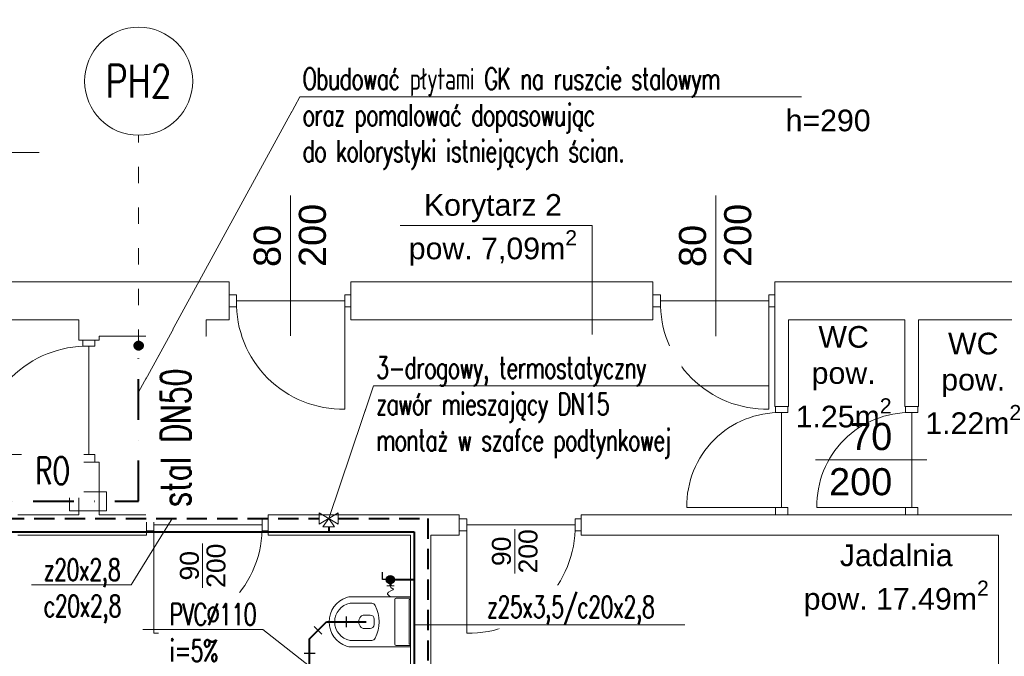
# Model space of a CAD drawing. Header units: millimetres. Extents: x -2390 to 43572, y -15084 to -12114.
# Tile 5 of 52: x 3946 to 4673, y -13769 to -13299. Entities that reach past the tile are written whole.
import ezdxf
from ezdxf import colors
from ezdxf.entities.mleader import LeaderData, LeaderLine
from ezdxf.enums import TextEntityAlignment as Align
from ezdxf.math import Vec2, Vec3

# ---------------------------------------------------------------- set-up
doc = ezdxf.new("R2010")
doc.units = ezdxf.units.MM
for name, pattern in [('ACAD_ISO02W100', [15, 12, -3]), ('ACAD_ISO03W100', [30, 12, -18]), ('DASHDOT', [1, 0.5, -0.25, 0, -0.25]), ('DASHED2', [0.375, 0.25, -0.125])]:
    doc.linetypes.add(name, pattern=pattern)
for name, color, linetype, lineweight in [('@   Woda zimna', 5, 'Continuous', 40), ('@ c.o. zasilanie', 1, 'Continuous', 50), ('@ kanalizacja sanitarna', 18, 'Continuous', 40), ('@ opis C..O.', 7, 'Continuous', 18), ('@ Opis instalacji', 7, 'Continuous', 15), ('@ opis pionów', 7, 'ACAD_ISO03W100', 9), ('@ Woda zimna', 5, 'Continuous', 50), ('@ Woda_ciepła', 1, 'ACAD_ISO02W100', 40), ('@HYDRANTOWA', 108, 'DASHDOT', 40), ('B_Wyposażenie', 10, 'Continuous', 9), ('IS-opis', 7, 'Continuous', 25), ('opisy', 5, 'Continuous', 5), ('stolarka', 3, 'Continuous', 9), ('ściany nośne', 1, 'Continuous', 25)]:
    doc.layers.add(name, color=color, linetype=linetype, lineweight=lineweight)
doc.styles.add('ROMANS', font='romans.shx', dxfattribs={"height": 1})
doc.styles.add('SIMPLEX', font='simplex.shx', dxfattribs={"width": 0.75})
doc.styles.get("Standard").update_dxf_attribs({"font": 'arial.ttf'})
doc.styles.add('STYLE1', font='arial.ttf', dxfattribs={"width": 0.8, "oblique": 10})
doc.styles.add('TABELKA', font='romans.shx', dxfattribs={"width": 0.9})

# ---------------------------------------------------------------- blocks, each defined once
blk = doc.blocks.new('_None')

msp = doc.modelspace()

# ---------------------------------------------------------------- linework, layer by layer
at = {"layer": '@ kanalizacja sanitarna', "lineweight": 25}
for p, q in [((4169.2, -13752.53), (4163.54, -13746.87)), ((4164.18, -13766.75), (4156.18, -13766.75))]:
    msp.add_line(p, q, dxfattribs=at)
at = {"layer": '@ kanalizacja sanitarna'}
msp.add_line((4160.18, -13897.1), (4160.18, -13755.91), dxfattribs=at)
at = {"layer": 'B_Wyposażenie', "color": 252, "lineweight": 0}
for p, q in [((4205.98, -13729.72), (4190.08, -13729.66)), ((4234.66, -13724.98), (4190.7, -13724.98)), ((4222.97, -13760), (4222.97, -13726.98)), ((4223.97, -13725.98), (4234.66, -13725.98)), ((4233.66, -13760), (4233.66, -13726.98)), ((4233.66, -13726.98), (4234.66, -13726.98)), ((4200.3, -13738.5), (4204.85, -13738.5)), ((4207.78, -13745.5), (4207.85, -13741.5)), ((4200.37, -13748.5), (4204.78, -13748.5)), ((4190.08, -13757.3), (4205.98, -13757.24)), ((4233.66, -13760), (4234.66, -13760)), ((4190.7, -13762), (4234.66, -13762)), ((4223.97, -13761), (4234.66, -13761))]:
    msp.add_line(p, q, dxfattribs=at)
for centre, radius, start, end in [((4193.67, -13743.49), 19.02, 109.26952, 250.73048), ((4192.74, -13743.48), 14.08, 100.9111, 259.0889), ((4190.7, -13734.98), 10, 90, 109.26952), ((4205.96, -13732.72), 3, 26.06042, 89.60977), ((4183.95, -13743.48), 27.5, 333.93958, 26.06042), ((4223.97, -13726.98), 1, 90, 180), ((4200.3, -13741.5), 3, 90, 138.95226), ((4204.85, -13741.5), 3, 0, 90), ((4201.92, -13743.48), 5.53, 134.47774, 228.16021), ((4204.78, -13745.5), 3, 270, 0), ((4200.37, -13745.5), 3, 224.31918, 270), ((4205.96, -13754.24), 3, 270.39023, 333.93958), ((4223.97, -13760), 1, 180, 270), ((4190.7, -13752), 10, 250.73048, 270)]:
    msp.add_arc(centre, radius, start, end, dxfattribs=at)
at = {"layer": 'opisy', "color": 252, "lineweight": 0}
for p, q in [((4146.16, -13532.46), (4146.16, -13428.75)), ((4460.17, -13532.47), (4460.17, -13428.75)), ((4615.78, -13623.99), (4533.73, -13623.99))]:
    msp.add_line(p, q, dxfattribs=at)
at = {"layer": 'stolarka', "color": 252, "lineweight": 0}
for p, q in [((4106.16, -13501.97), (4100.66, -13501.97)), ((4106.16, -13510.97), (4106.16, -13501.97)), ((4186.16, -13501.97), (4190.66, -13501.97)), ((4186.16, -13510.97), (4186.16, -13501.97)), ((4419.17, -13501.98), (4413.67, -13501.98)), ((4419.17, -13510.98), (4419.17, -13501.98)), ((4499.17, -13501.98), (4503.67, -13501.98)), ((4499.17, -13510.98), (4499.17, -13501.98)), ((4106.16, -13510.97), (4100.66, -13510.97)), ((4106.16, -13506.47), (4186.16, -13506.47)), ((4186.16, -13506.47), (4186.16, -13586.47)), ((4186.16, -13510.97), (4190.66, -13510.97)), ((4419.17, -13510.98), (4413.67, -13510.98)), ((4419.17, -13506.48), (4499.17, -13506.48)), ((4499.17, -13506.48), (4499.17, -13586.48)), ((4499.17, -13510.98), (4503.67, -13510.98)), ((3992.67, -13539.99), (3992.67, -13535.49)), ((3992.67, -13539.99), (4001.67, -13539.99)), ((3997.17, -13619.99), (3997.17, -13539.99)), ((4001.67, -13539.99), (4001.67, -13535.49)), ((4504.17, -13588.99), (4504.17, -13584.49)), ((4513.17, -13588.99), (4513.17, -13584.49)), ((4600.17, -13588.99), (4600.17, -13584.49)), ((4609.17, -13588.99), (4609.17, -13584.49)), ((4504.17, -13588.99), (4513.17, -13588.99)), ((4508.67, -13658.99), (4508.67, -13588.99)), ((4600.17, -13588.99), (4609.17, -13588.99)), ((4604.67, -13658.99), (4604.67, -13588.99)), ((3997.17, -13619.99), (3917.17, -13619.99)), ((3992.67, -13619.99), (4001.67, -13619.99)), ((3992.67, -13619.99), (3992.67, -13625.49)), ((4001.67, -13619.99), (4001.67, -13625.49)), ((4508.67, -13658.99), (4438.67, -13658.99)), ((4504.17, -13658.99), (4513.17, -13658.99)), ((4504.17, -13658.99), (4504.17, -13664.49)), ((4513.17, -13658.99), (4513.17, -13664.49)), ((4604.67, -13658.99), (4534.67, -13658.99)), ((4600.17, -13658.99), (4609.17, -13658.99)), ((4600.17, -13658.99), (4600.17, -13664.49)), ((4609.17, -13658.99), (4609.17, -13664.49)), ((4045.17, -13667.35), (4039.67, -13667.35)), ((4045.17, -13676.35), (4045.17, -13667.35)), ((4045.17, -13671.85), (4125.17, -13671.85)), ((4045.17, -13671.85), (4045.17, -13751.85)), ((4125.17, -13667.35), (4129.67, -13667.35)), ((4125.17, -13676.35), (4125.17, -13667.35)), ((4276.17, -13667.35), (4270.67, -13667.35)), ((4276.17, -13676.35), (4276.17, -13667.35)), ((4276.17, -13671.85), (4356.17, -13671.85)), ((4276.17, -13671.85), (4276.17, -13751.85)), ((4356.17, -13667.35), (4360.67, -13667.35)), ((4356.17, -13676.35), (4356.17, -13667.35)), ((4045.17, -13676.35), (4039.67, -13676.35)), ((4125.17, -13676.35), (4129.67, -13676.35)), ((4276.17, -13676.35), (4270.67, -13676.35)), ((4356.17, -13676.35), (4360.67, -13676.35))]:
    msp.add_line(p, q, dxfattribs=at)
for points in [[(4186.16, -13586.47, -0.425735), (4106.16, -13506.47)], [(4499.17, -13586.48, -0.425735), (4419.17, -13506.48)], [(3917.17, -13619.99, -0.425735), (3997.17, -13539.99)], [(4438.67, -13658.99, -0.42548), (4508.67, -13588.99)], [(4534.67, -13658.99, -0.42548), (4604.67, -13588.99)], [(4045.17, -13751.85, 0.425735), (4125.17, -13671.85)], [(4276.17, -13751.85, 0.425735), (4356.17, -13671.85)]]:
    msp.add_lwpolyline(points, format="xyb", dxfattribs=at)
at = {"layer": 'ściany nośne', "color": 252, "lineweight": 0}
for p, q in [((4100.66, -13492.45), (3544.66, -13492.45)), ((4100.66, -13492.45), (4100.66, -13520.48)), ((4377.66, -13492.45), (4190.66, -13492.45)), ((4190.66, -13492.45), (4190.66, -13520.48)), ((4413.67, -13492.46), (4377.66, -13492.45)), ((4413.67, -13492.46), (4413.67, -13520.49)), ((4859.66, -13492.45), (4503.67, -13492.46)), ((4503.67, -13492.46), (4503.67, -13520.49)), ((3811.67, -13520.47), (3989.67, -13520.47)), ((3989.67, -13535.49), (3989.67, -13520.47)), ((4100.66, -13520.48), (4083.67, -13520.48)), ((4083.67, -13520.48), (4083.67, -13532.48)), ((4413.67, -13520.49), (4190.66, -13520.48)), ((4503.67, -13520.49), (4503.67, -13584.49)), ((4513.67, -13520.49), (4513.67, -13584.49)), ((4513.67, -13520.49), (4599.67, -13520.49)), ((4599.67, -13520.49), (4599.67, -13584.49)), ((4609.67, -13520.49), (4609.67, -13584.49)), ((4609.67, -13520.49), (4693.67, -13520.49)), ((4083.67, -13532.48), (4004.67, -13532.48)), ((4004.67, -13535.49), (4004.67, -13532.48)), ((3989.67, -13535.49), (4004.67, -13535.49)), ((4004.67, -13535.49), (3996.67, -13535.49)), ((4503.67, -13584.49), (4513.67, -13584.49)), ((4599.67, -13584.49), (4609.67, -13584.49)), ((3989.67, -13664.49), (3989.67, -13625.49)), ((3989.67, -13625.49), (4004.67, -13625.49)), ((4004.67, -13625.49), (4004.67, -13664.49)), ((3944.66, -13664.49), (3988.67, -13664.49)), ((3988.67, -13664.49), (3989.67, -13664.49)), ((4004.67, -13664.49), (4039.67, -13664.49)), ((4039.67, -13664.49), (4039.67, -13679.49)), ((4129.67, -13664.49), (4270.67, -13664.49)), ((4129.67, -13664.49), (4129.67, -13679.49)), ((4270.67, -13664.49), (4270.67, -13679.49)), ((4360.67, -13664.49), (4360.67, -13679.49)), ((4360.67, -13664.49), (4503.67, -13664.49)), ((4498.67, -13664.49), (4595.67, -13664.49)), ((4563.67, -13664.49), (4573.67, -13664.49)), ((4595.67, -13664.49), (4693.67, -13664.49)), ((4039.67, -13679.49), (3944.66, -13679.49)), ((4129.67, -13679.49), (4234.66, -13679.49)), ((4234.66, -13679.49), (4234.66, -14092.5)), ((4249.66, -13679.49), (4249.66, -13859.49)), ((4249.66, -13679.49), (4270.67, -13679.49)), ((4360.67, -13679.49), (4489.67, -13679.49)), ((4489.67, -13679.49), (4595.67, -13679.49)), ((4595.67, -13679.49), (4668.66, -13679.49)), ((4668.66, -13679.49), (4668.66, -13788.5))]:
    msp.add_line(p, q, dxfattribs=at)

# ---------------------------------------------------------------- texts
at = {"layer": 'opisy', "color": 252, "lineweight": 0}
for s, insert, char_height, width, attachment_point in [('h=290', (4511.6, -13365.33), 16, 104.9128, 1), ('\\A1;\\pxqc;Korytarz 2\\Ppow. 7,09m{\\H0.7x;\\S2^ ;}', (4183.6, -13427.7), 16, 223.7793, 1), ('\\A1;\\pxqc;WC\\Ppow. \\P1.25m{\\H0.7x;\\S2^ ;}', (4442.53, -13525.12), 16, 223.7793, 1), ('\\A1;\\pxqc;WC\\Ppow.\\P1.22m{\\H0.7x;\\S2^ ;}', (4538.23, -13530.04), 16, 223.7793, 1), ('70\\P200', (4590.3, -13596.68), 20, 6.6981, 3), ('\\A1;\\pxqc;Jadalnia\\Ppow. 17.49m{\\H0.7x;\\S2^ ;}', (4481.38, -13686.37), 16, 223.7793, 1)]:
    msp.add_mtext(s, dxfattribs=dict(at, insert=insert, char_height=char_height, width=width, attachment_point=attachment_point))
at = {"layer": 'opisy', "color": 252, "lineweight": 0, "char_height": 20, "attachment_point": 1, "rotation": 90}
for s, insert, width in [('80\\P200', (4118.85, -13481.52), 6.6981), ('80\\P200', (4432.86, -13481.52), 6.6981), ('\\A1;{\\H0.7x;\\S90/200;} ', (4294.75, -13707.72), 595.534), ('\\A1;{\\H0.7x;\\S90/200;} ', (4064.4, -13718.38), 595.534)]:
    msp.add_mtext(s, dxfattribs=dict(at, insert=insert, width=width))

# ---------------------------------------------------------------- next in the draw order: leaders
at = {"layer": 'opisy', "color": 0, "lineweight": 30, "transparency": 33554687}
ml = msp.add_multileader_mtext('Standard', dxfattribs=at)
ml.set_content('{\\Fsimplex|c238;\\Q7;\\W0.8;\\T0.9;\\C0;HP1-Projektowany hydrant wewnętrzny\\Pz wężem półsztywnym DN25 i długości 30mb,\\Pzawór hydrantowy na wysokości 1,35m od podłogi}', color=252, style='ROMANS')
ml.set_leader_properties(color=256, linetype='ByLayer', lineweight=5)
ml.set_arrow_properties(name='NONE')
ml.build(insert=Vec2(0, 0))
ml.multileader.update_dxf_attribs({"text_left_attachment_type": 6, "text_right_attachment_type": 6, "dogleg_length": 0, "arrow_head_size": 0})
ctx = ml.context
ctx.base_point, ctx.char_height, ctx.arrow_head_size, ctx.plane_origin = Vec3(3738.38, -13193.26), 20, 0, Vec3(3165.73, -13149.76)
ctx.left_attachment, ctx.right_attachment = 6, 6
notes = []
notes.append((ctx, [(0, (1, 1, 0), (3738.38, -13193.26), (1, 0), 0, [(0, [(3597.3, -13495.47)], 0, [])])]))
ctx.mtext.insert, ctx.mtext.line_spacing_style, ctx.mtext.flow_direction = Vec3(3740.38, -13166.59), 2, 5
ctx.mtext.has_bg_fill, ctx.mtext.bg_color, ctx.mtext.bg_scale_factor, ctx.mtext.bg_transparency, ctx.mtext.use_window_bg_color = 1, -1027028792, 1.5, 0, 1
for ctx, leaders in notes:
    for number, flags, end, landing, length, lines in leaders:
        leader = LeaderData()
        leader.index, (leader.has_last_leader_line, leader.has_dogleg_vector, leader.attachment_direction) = number, flags
        leader.last_leader_point, leader.dogleg_vector, leader.dogleg_length = Vec3(end), Vec3(landing), length
        for number, points, colour, breaks in lines:
            line = LeaderLine()
            line.index, line.vertices, line.color, line.breaks = number, Vec3.list(points), colors.encode_raw_color(colour), breaks
            leader.lines.append(line)
        ctx.leaders.append(leader)

# ---------------------------------------------------------------- next in the draw order: hatches: boundary and pattern name
at = {"layer": '@ Woda zimna', "lineweight": 25}
msp.add_hatch(color=256, dxfattribs=at).paths.add_polyline_path([(4216.74, -13712.3, 1), (4222.85, -13712.3, 1)])
at = {"layer": '@HYDRANTOWA', "ltscale": 50, "transparency": 33554687}
for points in [[(4033.93, -13536.47, 1), (4033.93, -13542.57, 1)], [(4033.93, -13542.69, -1), (4033.93, -13536.58, -1)]]:
    msp.add_hatch(color=256, dxfattribs=at).paths.add_polyline_path(points)

# ---------------------------------------------------------------- next in the draw order: linework, layer by layer
at = {"layer": '@   Woda zimna'}
for p, q in [((3809.39, -13677.13), (4237.37, -13677.13)), ((4237.37, -13677.13), (4237.37, -13878.3)), ((4219.79, -13712.3), (4237.37, -13712.3))]:
    msp.add_line(p, q, dxfattribs=at)
at = {"layer": '@ c.o. zasilanie', "color": 0, "lineweight": 5, "ltscale": 100}
msp.add_line((4167.17, -13662.89), (4167.17, -13671.36), dxfattribs=at)
at = {"layer": '@ Opis instalacji', "transparency": 33554687}
msp.add_circle((4033.93, -13344.37), 39.9, dxfattribs=at)
at = {"layer": '@ opis pionów', "transparency": 33554687}
msp.add_line((4033.93, -13539.64), (4033.93, -13384.27), dxfattribs=at)
at = {"layer": '@ Woda zimna', "lineweight": 25}
for p, q in [((4213.95, -13712.3), (4213.95, -13706.79)), ((4216.74, -13712.3), (4213.95, -13712.3))]:
    msp.add_line(p, q, dxfattribs=at)
at = {"layer": '@ Woda zimna', "lineweight": 9}
msp.add_line((4222.48, -13716.97), (4217.1, -13716.97), dxfattribs=at)
at = {"layer": '@ Woda zimna'}
msp.add_line((4219.79, -13714.34), (4219.79, -13717.22), dxfattribs=at)
at = {"layer": '@ Woda zimna', "lineweight": 9, "transparency": 33554687}
msp.add_lwpolyline([(3982.85, -13661.41), (3982.85, -13647.59), (4010.19, -13647.59), (4010.19, -13661.41)], close=True, dxfattribs=at)
at = {"layer": '@ Woda zimna', "lineweight": 25}
msp.add_circle((4219.79, -13712.3), 3.05, dxfattribs=at)
at = {"layer": '@ Woda zimna', "lineweight": 9}
msp.add_open_spline([(4219.79, -13717.22), (4220, -13718.94), (4225.21, -13719.19), (4216.48, -13721.36), (4217.93, -13723.53), (4219.81, -13724.98)], degree=3, knots=[0, 0, 0, 0, 4.811334, 12.53861, 14.786894, 14.786894, 14.786894, 14.786894], dxfattribs=at)
at = {"layer": '@ Woda_ciepła', "linetype": 'DASHED2', "ltscale": 60}
msp.add_line((4181.29, -13667.13), (4247.37, -13667.13), dxfattribs=at)
at = {"layer": '@HYDRANTOWA', "ltscale": 60, "transparency": 33554687}
for p, q in [((4033.93, -13654.38), (4033.93, -13539.52)), ((3655.66, -13654.5), (4033.93, -13654.38))]:
    msp.add_line(p, q, dxfattribs=at)
at = {"layer": '@HYDRANTOWA', "ltscale": 50, "transparency": 33554687}
for centre in [(4033.93, -13539.52), (4033.93, -13539.64)]:
    msp.add_circle(centre, 3.05, dxfattribs=at)
at = {"layer": 'opisy', "color": 252, "lineweight": 0}
for p, q in [((4226.91, -13450.84), (4368.81, -13450.84)), ((4368.81, -13450.84), (4368.81, -13531.43))]:
    msp.add_line(p, q, dxfattribs=at)

# ---------------------------------------------------------------- next in the draw order: texts
at = {"layer": '@ Opis instalacji', "lineweight": 30, "transparency": 33554687, "style": 'SIMPLEX', "width": 0.75}
msp.add_text('PH2', height=24, dxfattribs=at).set_placement((4033.93, -13344.37), align=Align.MIDDLE_CENTER)

# ---------------------------------------------------------------- next in the draw order: leaders
at = {"layer": '@ opis C..O.'}
ml = msp.add_multileader_mtext('Standard', dxfattribs=at)
ml.set_content('{\\W0.7;\\T0.95;Otwór zabezpieczyć kątownikami stalowymi 50x50mm}', color=256, style='ROMANS')
ml.set_leader_properties(color=256, linetype='ByLayer', lineweight=5)
ml.set_arrow_properties(name='NONE')
ml.build(insert=Vec2(0, 0))
ml.multileader.update_dxf_attribs({"text_left_attachment_type": 6, "text_right_attachment_type": 6, "dogleg_length": 0, "arrow_head_size": 0})
ctx = ml.context
ctx.base_point, ctx.char_height, ctx.arrow_head_size, ctx.plane_origin = Vec3(3685.68, -13396.88), 16, 0, Vec3(-5664.84, -13312.06)
ctx.left_attachment, ctx.right_attachment = 6, 6
notes = []
notes.append((ctx, [(0, (1, 1, 0), (3685.68, -13396.88), (1, 0), 0, [(0, [(3615.42, -13495.47)], 0, [])])]))
ctx.mtext.insert, ctx.mtext.width, ctx.mtext.defined_height, ctx.mtext.line_spacing_style, ctx.mtext.flow_direction = Vec3(3687.68, -13375.55), 270.0466, 22.64, 2, 5
for ctx, leaders in notes:
    for number, flags, end, landing, length, lines in leaders:
        leader = LeaderData()
        leader.index, (leader.has_last_leader_line, leader.has_dogleg_vector, leader.attachment_direction) = number, flags
        leader.last_leader_point, leader.dogleg_vector, leader.dogleg_length = Vec3(end), Vec3(landing), length
        for number, points, colour, breaks in lines:
            line = LeaderLine()
            line.index, line.vertices, line.color, line.breaks = number, Vec3.list(points), colors.encode_raw_color(colour), breaks
            leader.lines.append(line)
        ctx.leaders.append(leader)

# ---------------------------------------------------------------- next in the draw order: texts
at = {"layer": '@HYDRANTOWA', "lineweight": 30, "transparency": 33554687, "insert": (4050.32, -13538.55), "char_height": 22, "width": 120.2122, "attachment_point": 3, "rotation": 90, "style": 'STYLE1', "bg_fill": 2}
msp.add_mtext('\\pxql;{\\Fsimplex|c238;\\Q0;\\W0.7;\\C0;stal DN50}', dxfattribs=at)
at = {"layer": '@HYDRANTOWA', "lineweight": 5, "transparency": 33554687, "insert": (3983.27, -13621.93), "char_height": 20, "width": 25.7099, "attachment_point": 3, "style": 'STYLE1', "bg_fill": 2}
msp.add_mtext('\\pxql;{\\Fsimplex|c238;\\Q0;\\W0.7;\\C0;RO}', dxfattribs=at)

# ---------------------------------------------------------------- next in the draw order: leaders
at = {"layer": 'IS-opis', "color": 7}
ml = msp.add_multileader_mtext('Standard', dxfattribs=at)
ml.set_content('\\A1;{\\Fsimplex|c238;\\W0.7;\\T0.95;\\C256;3-drogowy, termostatyczny \\Pzawór mieszający DN15\\fISOCPEUR|b0|i0|c238|p34;\\P\\Fsimplex|c238;\\C7;montaż w szafce podtynkowej}', color=7, style='TABELKA')
ml.set_leader_properties(color=256, linetype='ByLayer', lineweight=5)
ml.set_arrow_properties(name='NONE')
ml.build(insert=Vec2(0, 0))
ml.multileader.update_dxf_attribs({"text_left_attachment_type": 6, "text_right_attachment_type": 6, "dogleg_length": 0, "arrow_head_size": 0})
ctx = ml.context
ctx.base_point, ctx.char_height, ctx.arrow_head_size, ctx.plane_origin = Vec3(4207.27, -13569.28), 16, 0, Vec3(1782.42, -23310.63)
ctx.left_attachment, ctx.right_attachment = 6, 6
notes = []
notes.append((ctx, [(0, (1, 1, 0), (4207.27, -13569.28), (1, 0), 0, [(0, [(4174.23, -13667.13)], 0, [])])]))
ctx.mtext.insert, ctx.mtext.flow_direction = Vec3(4209.27, -13547.95), 5
ctx.mtext.has_bg_fill, ctx.mtext.bg_color, ctx.mtext.bg_scale_factor, ctx.mtext.bg_transparency, ctx.mtext.use_window_bg_color = 1, -1027028792, 1.5, 0, 1
for ctx, leaders in notes:
    for number, flags, end, landing, length, lines in leaders:
        leader = LeaderData()
        leader.index, (leader.has_last_leader_line, leader.has_dogleg_vector, leader.attachment_direction) = number, flags
        leader.last_leader_point, leader.dogleg_vector, leader.dogleg_length = Vec3(end), Vec3(landing), length
        for number, points, colour, breaks in lines:
            line = LeaderLine()
            line.index, line.vertices, line.color, line.breaks = number, Vec3.list(points), colors.encode_raw_color(colour), breaks
            leader.lines.append(line)
        ctx.leaders.append(leader)

# ---------------------------------------------------------------- next in the draw order: linework, layer by layer
at = {"layer": '@   Woda zimna'}
msp.add_line((4174.23, -13673.31), (4174.23, -13677.13), dxfattribs=at)
at = {"layer": '@ c.o. zasilanie', "color": 0, "lineweight": 5, "ltscale": 100}
for p, q in [((4167.17, -13671.36), (4181.29, -13662.89)), ((4181.29, -13671.36), (4167.17, -13662.89)), ((4181.29, -13662.89), (4181.29, -13671.36)), ((4174.23, -13667.13), (4170, -13673.31)), ((4170, -13673.31), (4178.47, -13673.31)), ((4178.47, -13673.31), (4174.23, -13667.13))]:
    msp.add_line(p, q, dxfattribs=at)
at = {"layer": '@ kanalizacja sanitarna'}
for p, q in [((4160.18, -13755.91), (4172.58, -13743.5)), ((4172.58, -13743.5), (4201.92, -13743.48))]:
    msp.add_line(p, q, dxfattribs=at)
at = {"layer": '@ kanalizacja sanitarna', "lineweight": 25}
msp.add_line((4187.25, -13739.49), (4187.25, -13747.49), dxfattribs=at)
at = {"layer": '@ Woda_ciepła', "linetype": 'DASHED2', "ltscale": 60}
for p, q in [((3799.39, -13667.13), (4167.17, -13667.13)), ((4247.37, -13667.13), (4247.37, -13862.06))]:
    msp.add_line(p, q, dxfattribs=at)

# ---------------------------------------------------------------- next in the draw order: leaders
at = {"layer": '@ opis C..O.'}
ml = msp.add_multileader_mtext('Standard', dxfattribs=at)
ml.set_content('{\\W0.7;\\T0.95;Obudować płytami GK na ruszcie stalowym \\Poraz pomalować \\A1;\\C7;dopasowując \\Pdo kolorystyki istniejących ścian.}', color=256, style='ROMANS')
ml.set_leader_properties(color=256, linetype='ByLayer', lineweight=5)
ml.set_arrow_properties(name='NONE')
ml.build(insert=Vec2(0, 0))
ml.multileader.update_dxf_attribs({"text_left_attachment_type": 6, "text_right_attachment_type": 6, "dogleg_length": 0, "arrow_head_size": 0})
ctx = ml.context
ctx.base_point, ctx.char_height, ctx.arrow_head_size, ctx.plane_origin = Vec3(4153.01, -13355.94), 16, 0, Vec3(-4944.59, -13301.84)
ctx.left_attachment, ctx.right_attachment = 6, 6
notes = []
notes.append((ctx, [(0, (1, 1, 0), (4153.01, -13355.94), (1, 0), 0, [(0, [(4033.93, -13573.87)], 0, [])])]))
ctx.mtext.insert, ctx.mtext.width, ctx.mtext.defined_height, ctx.mtext.line_spacing_style, ctx.mtext.flow_direction = Vec3(4155.01, -13334.6), 364.6672, 22.64, 2, 5
ctx.mtext.has_bg_fill, ctx.mtext.bg_color, ctx.mtext.bg_scale_factor, ctx.mtext.bg_transparency, ctx.mtext.use_window_bg_color = 1, -1027028792, 1.5, 0, 1
for ctx, leaders in notes:
    for number, flags, end, landing, length, lines in leaders:
        leader = LeaderData()
        leader.index, (leader.has_last_leader_line, leader.has_dogleg_vector, leader.attachment_direction) = number, flags
        leader.last_leader_point, leader.dogleg_vector, leader.dogleg_length = Vec3(end), Vec3(landing), length
        for number, points, colour, breaks in lines:
            line = LeaderLine()
            line.index, line.vertices, line.color, line.breaks = number, Vec3.list(points), colors.encode_raw_color(colour), breaks
            leader.lines.append(line)
        ctx.leaders.append(leader)

# ---------------------------------------------------------------- next in the draw order: leaders
at = {"layer": 'IS-opis', "color": 7}
ml = msp.add_multileader_mtext('Standard', dxfattribs=at)
ml.set_content('{\\Fsimplex|c238;\\W0.7;\\T0.95;\\C256;z20x2,8\\Pc20x2,8}', color=7, style='TABELKA')
ml.set_leader_properties(color=256, linetype='ByLayer', lineweight=5)
ml.set_arrow_properties(name='NONE')
ml.build(insert=Vec2(0, 0))
ml.multileader.update_dxf_attribs({"has_dogleg": 0, "text_left_attachment_type": 6, "text_right_attachment_type": 6, "dogleg_length": 0, "arrow_head_size": 0})
ctx = ml.context
ctx.base_point, ctx.char_height, ctx.arrow_head_size, ctx.landing_gap_size, ctx.plane_origin, ctx.plane_y_axis = Vec3(3959.81, -13716.21), 16, 0, 4, Vec3(617.46, -14304.28), Vec3(0, 1, 0)
ctx.left_attachment, ctx.right_attachment = 6, 6
notes = []
notes.append((ctx, [(0, (1, 1, 0), (4028.48, -13716.21), (-1, 0), 0, [(0, [(4058.71, -13667.13)], 0, [])])]))
ctx.mtext.insert, ctx.mtext.line_spacing_style, ctx.mtext.flow_direction = Vec3(3963.81, -13697.01), 2, 5
ctx.mtext.has_bg_fill, ctx.mtext.bg_color, ctx.mtext.bg_scale_factor, ctx.mtext.bg_transparency, ctx.mtext.use_window_bg_color = 1, -1027028792, 1.5, 0, 1
ml = msp.add_multileader_mtext('Standard', dxfattribs=at)
ml.set_content('{\\Fsimplex|c238;\\W0.7;\\T0.95;\\C256;z25x3,5/c20x2,8}', color=7, style='TABELKA')
ml.set_leader_properties(color=256, linetype='ByLayer', lineweight=5)
ml.set_arrow_properties(name='NONE')
ml.build(insert=Vec2(0, 0))
ml.multileader.update_dxf_attribs({"has_dogleg": 0, "text_left_attachment_type": 6, "text_right_attachment_type": 6, "dogleg_length": 0, "arrow_head_size": 0})
ctx = ml.context
ctx.base_point, ctx.char_height, ctx.arrow_head_size, ctx.landing_gap_size, ctx.plane_origin, ctx.plane_y_axis = Vec3(4287.06, -13745.75), 16, 0, 4, Vec3(944.71, -14333.82), Vec3(0, 1, 0)
ctx.left_attachment, ctx.right_attachment = 6, 6
notes.append((ctx, [(1, (1, 1, 0), (4287.06, -13745.75), (1, 0), 0, [(0, [(4237.37, -13745.75)], 0, [])])]))
ctx.mtext.insert, ctx.mtext.line_spacing_style, ctx.mtext.flow_direction = Vec3(4291.06, -13724.41), 2, 5
ctx.mtext.has_bg_fill, ctx.mtext.bg_color, ctx.mtext.bg_scale_factor, ctx.mtext.bg_transparency, ctx.mtext.use_window_bg_color = 1, -1027028792, 1.5, 0, 1
for ctx, leaders in notes:
    for number, flags, end, landing, length, lines in leaders:
        leader = LeaderData()
        leader.index, (leader.has_last_leader_line, leader.has_dogleg_vector, leader.attachment_direction) = number, flags
        leader.last_leader_point, leader.dogleg_vector, leader.dogleg_length = Vec3(end), Vec3(landing), length
        for number, points, colour, breaks in lines:
            line = LeaderLine()
            line.index, line.vertices, line.color, line.breaks = number, Vec3.list(points), colors.encode_raw_color(colour), breaks
            leader.lines.append(line)
        ctx.leaders.append(leader)

# ---------------------------------------------------------------- next in the draw order: leaders
ml = msp.add_multileader_mtext('Standard', dxfattribs=at)
ml.set_content('{\\Fsimplex|c238;\\W0.7;\\T0.95;\\C256;PVC%%C110\\Pi=5%}', color=7, style='TABELKA')
ml.set_leader_properties(color=256, linetype='ByLayer', lineweight=5)
ml.set_arrow_properties(name='NONE')
ml.build(insert=Vec2(0, 0))
ml.multileader.update_dxf_attribs({"has_dogleg": 0, "text_left_attachment_type": 6, "text_right_attachment_type": 6, "dogleg_length": 0, "arrow_head_size": 0})
ctx = ml.context
ctx.base_point, ctx.char_height, ctx.arrow_head_size, ctx.landing_gap_size, ctx.plane_origin, ctx.plane_y_axis = Vec3(4052.78, -13749.19), 16, 0, 4, Vec3(708.4, -14337.27), Vec3(0, 1, 0)
ctx.left_attachment, ctx.right_attachment = 6, 6
notes = []
notes.append((ctx, [(0, (1, 1, 0), (4125.5, -13749.19), (-1, 0), 0, [(0, [(4160.18, -13776.3)], 0, [])])]))
ctx.mtext.insert, ctx.mtext.line_spacing_style, ctx.mtext.flow_direction = Vec3(4056.78, -13729.99), 2, 5
ctx.mtext.has_bg_fill, ctx.mtext.bg_color, ctx.mtext.bg_scale_factor, ctx.mtext.bg_transparency, ctx.mtext.use_window_bg_color = 1, -1027028792, 1.5, 0, 1
for ctx, leaders in notes:
    for number, flags, end, landing, length, lines in leaders:
        leader = LeaderData()
        leader.index, (leader.has_last_leader_line, leader.has_dogleg_vector, leader.attachment_direction) = number, flags
        leader.last_leader_point, leader.dogleg_vector, leader.dogleg_length = Vec3(end), Vec3(landing), length
        for number, points, colour, breaks in lines:
            line = LeaderLine()
            line.index, line.vertices, line.color, line.breaks = number, Vec3.list(points), colors.encode_raw_color(colour), breaks
            leader.lines.append(line)
        ctx.leaders.append(leader)

doc.saveas('drawing.dxf')
